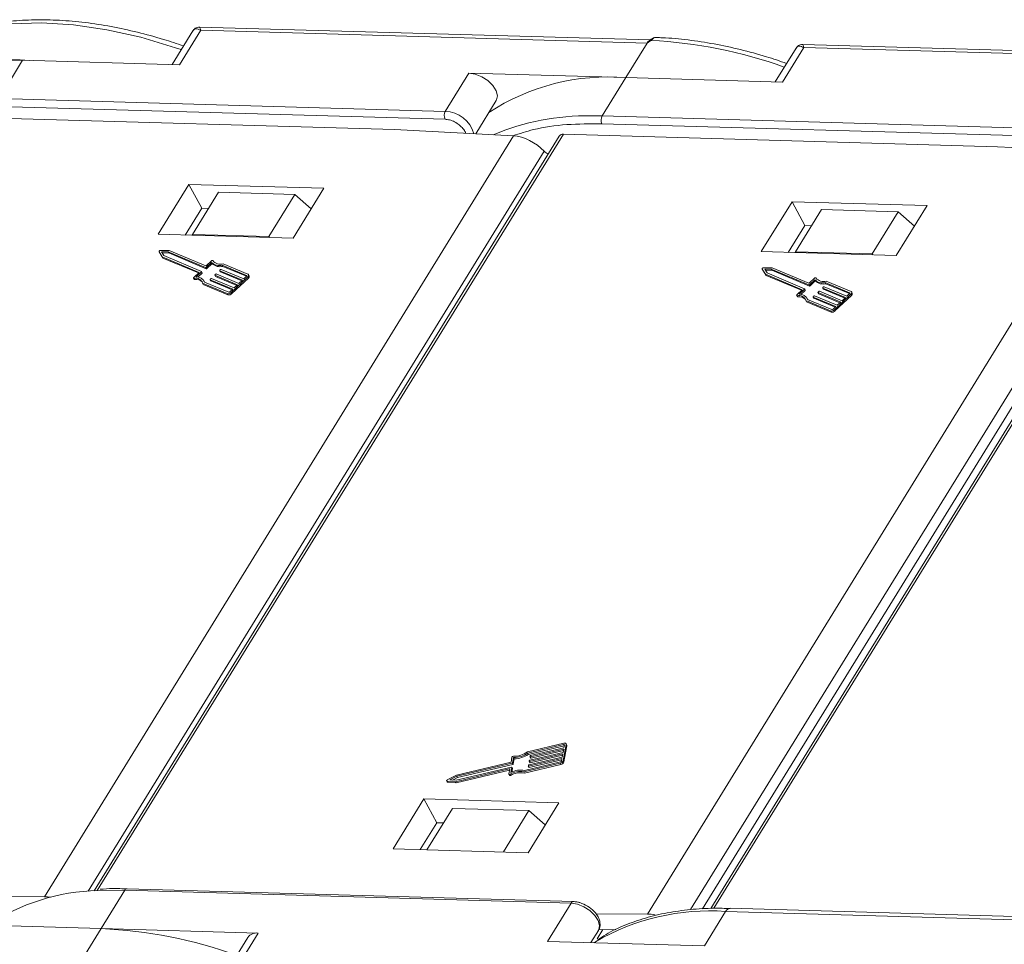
# Model space of a CAD drawing. Header units: millimetres. Extents: x 2552 to 4022, y 535 to 1568.
# Tile 37 of 47: x 3485 to 3547, y 1448 to 1507. Entities that reach past the tile are written whole.
import ezdxf

# ---------------------------------------------------------------- set-up
doc = ezdxf.new("R2010")
doc.units = ezdxf.units.MM

msp = doc.modelspace()

# ---------------------------------------------------------------- linework, layer by layer
at = {"color": 7, "linetype": 'Continuous', "lineweight": 15}
for p, q in [((3524.764, 1505.299), (3496.163, 1506.122)), ((3495.741, 1505.887), (3494.416, 1503.739)), ((3494.89, 1503.725), (3496.239, 1505.914)), ((3496.239, 1505.914), (3524.559, 1505.1)), ((3524.559, 1505.1), (3523.21, 1502.911)), ((3524.798, 1505.266), (3524.559, 1505.1)), ((3534.018, 1504.787), (3532.693, 1502.638)), ((3533.166, 1502.625), (3534.516, 1504.814)), ((3563.041, 1504.199), (3534.44, 1505.021)), ((3534.516, 1504.814), (3562.836, 1504)), ((3483.433, 1501.579), (3484.933, 1504.011)), ((3484.933, 1504.011), (3494.89, 1503.725)), ((3513.253, 1503.197), (3511.753, 1500.765)), ((3523.21, 1502.911), (3513.253, 1503.197)), ((3521.71, 1500.478), (3523.21, 1502.911)), ((3523.21, 1502.911), (3533.166, 1502.625)), ((3483.419, 1501.084), (3511.739, 1500.27)), ((3511.753, 1500.765), (3483.433, 1501.579)), ((3513.685, 1499.344), (3514.987, 1501.456)), ((3480.975, 1500.411), (3508.529, 1499.619)), ((3521.71, 1500.478), (3521.004, 1500.487)), ((3550.03, 1499.664), (3521.71, 1500.478)), ((3521.696, 1499.984), (3550.016, 1499.169)), ((3516.077, 1499.216), (3486.311, 1450.931)), ((3518.992, 1499.202), (3489.466, 1451.305)), ((3489.666, 1451.318), (3519.252, 1499.311)), ((3508.529, 1499.619), (3516.077, 1499.216)), ((3519.252, 1499.311), (3546.806, 1498.519)), ((3546.806, 1498.519), (3554.354, 1498.115)), ((3489.084, 1451.275), (3518.033, 1498.236)), ((3554.354, 1498.115), (3524.588, 1449.83)), ((3558.126, 1498.077), (3528.603, 1450.185)), ((3528.802, 1450.197), (3558.386, 1498.186)), ((3527.322, 1450.112), (3556.31, 1497.136)), ((3556.875, 1496.866), (3528.08, 1450.155)), ((3495.483, 1496.132), (3493.534, 1492.97)), ((3504.053, 1495.886), (3495.483, 1496.132)), ((3495.483, 1496.132), (3496.298, 1494.623)), ((3497.356, 1495.633), (3495.706, 1492.957)), ((3502.212, 1495.493), (3497.356, 1495.633)), ((3500.562, 1492.817), (3502.212, 1495.493)), ((3502.103, 1492.723), (3504.053, 1495.886)), ((3502.212, 1495.493), (3503.249, 1494.582)), ((3533.76, 1495.032), (3531.811, 1491.869)), ((3542.33, 1494.785), (3533.76, 1495.032)), ((3533.76, 1495.032), (3534.575, 1493.523)), ((3540.38, 1491.623), (3542.33, 1494.785)), ((3496.298, 1494.623), (3495.248, 1492.921)), ((3496.726, 1494.611), (3496.298, 1494.623)), ((3535.633, 1494.532), (3533.983, 1491.856)), ((3540.489, 1494.393), (3535.633, 1494.532)), ((3538.839, 1491.717), (3540.489, 1494.393)), ((3540.489, 1494.393), (3541.526, 1493.482)), ((3534.575, 1493.523), (3533.525, 1491.82)), ((3535.003, 1493.51), (3534.575, 1493.523)), ((3493.534, 1492.97), (3502.103, 1492.723)), ((3495.706, 1492.957), (3495.702, 1492.907)), ((3500.562, 1492.817), (3495.706, 1492.957)), ((3500.621, 1492.766), (3500.562, 1492.817)), ((3493.592, 1491.865), (3493.633, 1491.789)), ((3493.593, 1491.863), (3493.795, 1491.536)), ((3493.634, 1491.788), (3493.593, 1491.863)), ((3493.633, 1491.789), (3493.634, 1491.788)), ((3493.634, 1491.788), (3493.836, 1491.46)), ((3494.231, 1491.947), (3493.673, 1491.939)), ((3494.16, 1491.858), (3493.75, 1491.852)), ((3493.75, 1491.852), (3493.898, 1491.611)), ((3493.796, 1491.777), (3494.2, 1491.783)), ((3496.542, 1490.856), (3494.16, 1491.858)), ((3494.2, 1491.783), (3494.16, 1491.858)), ((3494.2, 1491.783), (3496.583, 1490.781)), ((3496.551, 1490.972), (3494.231, 1491.947)), ((3531.811, 1491.869), (3540.38, 1491.623)), ((3533.983, 1491.856), (3533.979, 1491.807)), ((3538.839, 1491.717), (3533.983, 1491.856)), ((3538.897, 1491.666), (3538.839, 1491.717)), ((3493.795, 1491.536), (3496.135, 1490.552)), ((3493.836, 1491.46), (3493.795, 1491.536)), ((3493.836, 1491.46), (3496.092, 1490.512)), ((3493.898, 1491.611), (3496.281, 1490.609)), ((3496.921, 1491.187), (3496.584, 1490.869)), ((3496.907, 1491.282), (3496.592, 1490.984)), ((3496.625, 1490.793), (3496.962, 1491.111)), ((3496.962, 1491.111), (3496.921, 1491.187)), ((3497.009, 1491.285), (3497.003, 1491.296)), ((3497.003, 1491.295), (3497.009, 1491.285)), ((3499.141, 1490.358), (3497.597, 1491.007)), ((3497.638, 1490.932), (3497.597, 1491.007)), ((3499.228, 1490.441), (3497.66, 1491.1)), ((3496.135, 1490.552), (3495.797, 1490.233)), ((3496.279, 1490.58), (3495.942, 1490.262)), ((3496.053, 1490.253), (3496.32, 1490.505)), ((3496.32, 1490.505), (3496.279, 1490.58)), ((3496.328, 1490.528), (3496.287, 1490.604)), ((3496.583, 1490.781), (3496.542, 1490.856)), ((3496.625, 1490.793), (3496.584, 1490.869)), ((3497.131, 1490.374), (3497.172, 1490.298)), ((3498.571, 1489.765), (3497.137, 1490.368)), ((3497.178, 1490.293), (3497.137, 1490.368)), ((3497.139, 1490.397), (3497.183, 1490.438)), ((3497.224, 1490.451), (3498.658, 1489.848)), ((3497.436, 1490.662), (3497.477, 1490.586)), ((3498.876, 1490.053), (3497.442, 1490.656)), ((3497.483, 1490.581), (3497.442, 1490.656)), ((3497.444, 1490.685), (3497.488, 1490.726)), ((3497.483, 1490.581), (3498.833, 1490.013)), ((3497.529, 1490.739), (3498.963, 1490.136)), ((3497.638, 1490.932), (3499.138, 1490.301)), ((3499.307, 1490.333), (3499.266, 1490.408)), ((3531.869, 1490.764), (3531.91, 1490.689)), ((3531.87, 1490.763), (3532.072, 1490.435)), ((3531.911, 1490.688), (3531.87, 1490.763)), ((3531.91, 1490.689), (3531.911, 1490.688)), ((3531.911, 1490.688), (3532.113, 1490.36)), ((3532.508, 1490.847), (3531.95, 1490.839)), ((3532.437, 1490.758), (3532.027, 1490.752)), ((3532.027, 1490.752), (3532.175, 1490.511)), ((3532.072, 1490.435), (3534.411, 1489.452)), ((3532.113, 1490.36), (3532.072, 1490.435)), ((3532.073, 1490.677), (3532.477, 1490.683)), ((3532.175, 1490.511), (3534.558, 1489.509)), ((3534.819, 1489.756), (3532.437, 1490.758)), ((3532.477, 1490.683), (3532.437, 1490.758)), ((3532.477, 1490.683), (3534.86, 1489.68)), ((3534.827, 1489.871), (3532.508, 1490.847)), ((3495.781, 1490.187), (3495.822, 1490.111)), ((3495.855, 1490.097), (3495.815, 1490.173)), ((3496.353, 1489.865), (3497.921, 1489.206)), ((3496.393, 1489.79), (3496.353, 1489.865)), ((3496.393, 1489.79), (3497.962, 1489.13)), ((3496.472, 1489.95), (3496.431, 1490.025)), ((3496.464, 1489.937), (3498.008, 1489.288)), ((3496.826, 1490.086), (3496.867, 1490.01)), ((3498.266, 1489.477), (3496.832, 1490.08)), ((3496.873, 1490.005), (3496.832, 1490.08)), ((3496.834, 1490.109), (3496.878, 1490.15)), ((3496.873, 1490.005), (3498.223, 1489.437)), ((3496.919, 1490.162), (3498.353, 1489.559)), ((3497.178, 1490.293), (3498.528, 1489.725)), ((3498.171, 1489.279), (3499.216, 1490.267)), ((3498.211, 1489.204), (3499.257, 1490.192)), ((3498.353, 1489.559), (3498.571, 1489.765)), ((3498.658, 1489.848), (3498.876, 1490.053)), ((3498.963, 1490.136), (3499.137, 1490.3)), ((3499.156, 1490.331), (3499.141, 1490.358)), ((3499.216, 1490.267), (3499.257, 1490.192)), ((3532.113, 1490.36), (3534.369, 1489.411)), ((3534.86, 1489.68), (3534.819, 1489.756)), ((3535.198, 1490.086), (3534.861, 1489.768)), ((3534.902, 1489.693), (3534.861, 1489.768)), ((3535.184, 1490.182), (3534.869, 1489.884)), ((3534.902, 1489.693), (3535.238, 1490.011)), ((3535.238, 1490.011), (3535.198, 1490.086)), ((3535.286, 1490.185), (3535.28, 1490.195)), ((3535.28, 1490.195), (3535.285, 1490.185)), ((3537.418, 1489.258), (3535.874, 1489.907)), ((3535.915, 1489.832), (3535.874, 1489.907)), ((3535.915, 1489.832), (3537.415, 1489.201)), ((3537.505, 1489.34), (3535.937, 1490)), ((3497.921, 1489.206), (3497.962, 1489.13)), ((3498.091, 1489.313), (3498.266, 1489.477)), ((3498.211, 1489.204), (3498.171, 1489.279)), ((3534.411, 1489.452), (3534.074, 1489.133)), ((3534.556, 1489.48), (3534.219, 1489.162)), ((3534.33, 1489.152), (3534.597, 1489.405)), ((3534.597, 1489.405), (3534.556, 1489.48)), ((3534.605, 1489.428), (3534.564, 1489.503)), ((3535.408, 1489.273), (3535.448, 1489.198)), ((3536.848, 1488.665), (3535.414, 1489.268)), ((3535.455, 1489.192), (3535.414, 1489.268)), ((3535.416, 1489.297), (3535.46, 1489.338)), ((3535.455, 1489.192), (3536.805, 1488.625)), ((3535.501, 1489.35), (3536.935, 1488.747)), ((3535.713, 1489.561), (3535.753, 1489.486)), ((3537.153, 1488.953), (3535.719, 1489.556)), ((3535.76, 1489.481), (3535.719, 1489.556)), ((3535.721, 1489.585), (3535.765, 1489.626)), ((3535.76, 1489.481), (3537.11, 1488.913)), ((3535.806, 1489.638), (3537.24, 1489.035)), ((3536.447, 1488.179), (3537.493, 1489.167)), ((3537.24, 1489.035), (3537.414, 1489.2)), ((3537.433, 1489.23), (3537.418, 1489.258)), ((3537.493, 1489.167), (3537.534, 1489.091)), ((3537.584, 1489.232), (3537.543, 1489.308)), ((3534.058, 1489.086), (3534.098, 1489.011)), ((3534.132, 1488.997), (3534.092, 1489.072)), ((3534.629, 1488.765), (3536.198, 1488.105)), ((3534.67, 1488.689), (3534.629, 1488.765)), ((3534.67, 1488.689), (3536.239, 1488.03)), ((3534.748, 1488.849), (3534.708, 1488.925)), ((3534.741, 1488.837), (3536.285, 1488.188)), ((3535.103, 1488.985), (3535.143, 1488.91)), ((3536.543, 1488.377), (3535.109, 1488.98)), ((3535.15, 1488.904), (3535.109, 1488.98)), ((3535.111, 1489.009), (3535.155, 1489.05)), ((3535.15, 1488.904), (3536.5, 1488.336)), ((3535.196, 1489.062), (3536.63, 1488.459)), ((3536.488, 1488.103), (3537.534, 1489.091)), ((3536.63, 1488.459), (3536.848, 1488.665)), ((3536.935, 1488.747), (3537.153, 1488.953)), ((3536.198, 1488.105), (3536.239, 1488.03)), ((3536.368, 1488.212), (3536.543, 1488.377)), ((3536.488, 1488.103), (3536.447, 1488.179)), ((3519.281, 1460.663), (3516.968, 1460.115)), ((3516.989, 1460.039), (3519.266, 1460.579)), ((3517.03, 1459.964), (3519.306, 1460.503)), ((3519.285, 1460.382), (3517.171, 1459.881)), ((3519.245, 1459.566), (3519.433, 1460.578)), ((3519.306, 1460.503), (3519.266, 1460.579)), ((3519.316, 1460.551), (3519.285, 1460.382)), ((3519.286, 1459.49), (3519.474, 1460.503)), ((3519.467, 1460.552), (3519.426, 1460.628)), ((3519.433, 1460.578), (3519.474, 1460.503)), ((3515.986, 1459.791), (3515.926, 1459.465)), ((3516.031, 1459.429), (3516.091, 1459.755)), ((3516.091, 1459.755), (3516.132, 1459.68)), ((3516.989, 1460.039), (3517.03, 1459.964)), ((3519.176, 1459.791), (3517.061, 1459.29)), ((3517.1, 1459.501), (3519.215, 1460.002)), ((3519.23, 1460.086), (3517.116, 1459.586)), ((3517.138, 1459.853), (3517.13, 1459.811)), ((3517.131, 1459.802), (3517.172, 1459.727)), ((3517.141, 1459.426), (3519.198, 1459.913)), ((3517.155, 1459.796), (3519.269, 1460.297)), ((3517.155, 1459.796), (3517.196, 1459.721)), ((3517.196, 1459.721), (3519.253, 1460.208)), ((3519.215, 1460.002), (3519.176, 1459.791)), ((3519.269, 1460.297), (3519.23, 1460.086)), ((3515.951, 1459.148), (3512.437, 1458.316)), ((3515.926, 1459.465), (3512.476, 1458.647)), ((3512.484, 1458.569), (3515.998, 1459.401)), ((3512.525, 1458.493), (3516.039, 1459.326)), ((3515.916, 1458.808), (3515.976, 1459.134)), ((3516.016, 1459.067), (3515.975, 1459.142)), ((3515.976, 1459.134), (3516.017, 1459.058)), ((3515.998, 1459.401), (3516.039, 1459.326)), ((3516.072, 1459.354), (3516.031, 1459.429)), ((3516.072, 1459.354), (3516.132, 1459.68)), ((3516.734, 1458.85), (3519.047, 1459.398)), ((3516.775, 1458.774), (3519.088, 1459.322)), ((3519.063, 1459.482), (3516.786, 1458.943)), ((3517.028, 1459.262), (3517.021, 1459.22)), ((3517.022, 1459.212), (3517.062, 1459.136)), ((3517.046, 1459.206), (3519.16, 1459.707)), ((3517.046, 1459.206), (3517.086, 1459.13)), ((3517.083, 1459.558), (3517.075, 1459.515)), ((3517.076, 1459.507), (3517.117, 1459.432)), ((3517.086, 1459.13), (3519.143, 1459.618)), ((3517.1, 1459.501), (3517.141, 1459.426)), ((3519.047, 1459.398), (3519.088, 1459.322)), ((3519.16, 1459.707), (3519.129, 1459.538)), ((3519.286, 1459.49), (3519.245, 1459.566)), ((3512.476, 1458.647), (3511.884, 1458.343)), ((3512.049, 1458.345), (3512.484, 1458.569)), ((3512.398, 1458.226), (3515.819, 1459.036)), ((3512.438, 1458.15), (3515.831, 1458.954)), ((3512.484, 1458.569), (3512.525, 1458.493)), ((3515.844, 1459.022), (3515.787, 1458.717)), ((3515.79, 1458.7), (3515.83, 1458.625)), ((3515.839, 1458.998), (3515.819, 1459.036)), ((3515.905, 1458.623), (3515.864, 1458.698)), ((3515.976, 1458.835), (3516.017, 1459.058)), ((3516.775, 1458.774), (3516.734, 1458.85)), ((3511.843, 1458.279), (3511.884, 1458.203)), ((3511.87, 1458.265), (3512.398, 1458.226)), ((3511.91, 1458.189), (3511.87, 1458.265)), ((3511.91, 1458.189), (3512.438, 1458.15)), ((3512.437, 1458.316), (3512.049, 1458.345)), ((3512.212, 1458.332), (3512.525, 1458.493)), ((3512.438, 1458.15), (3512.398, 1458.226)), ((3510.397, 1457.132), (3508.447, 1453.97)), ((3518.966, 1456.886), (3510.397, 1457.132)), ((3510.397, 1457.132), (3511.211, 1455.623)), ((3517.017, 1453.723), (3518.966, 1456.886)), ((3512.209, 1456.535), (3510.59, 1453.908)), ((3512.209, 1456.535), (3517.065, 1456.396)), ((3515.446, 1453.769), (3517.065, 1456.396)), ((3517.065, 1456.396), (3518.103, 1455.485)), ((3510.161, 1453.92), (3511.211, 1455.623)), ((3511.211, 1455.623), (3511.639, 1455.611)), ((3508.447, 1453.97), (3517.017, 1453.723)), ((3489.7, 1451.319), (3491.418, 1451.34)), ((3489.919, 1448.908), (3491.418, 1451.34)), ((3491.418, 1451.34), (3519.738, 1450.526)), ((3519.884, 1450.624), (3491.564, 1451.438)), ((3486.311, 1450.931), (3483.044, 1450.946)), ((3519.738, 1450.526), (3518.239, 1448.093)), ((3524.588, 1449.83), (3521.321, 1449.846)), ((3528.196, 1447.807), (3529.545, 1449.996)), ((3529.545, 1449.996), (3581.533, 1448.502)), ((3581.825, 1448.699), (3529.837, 1450.193)), ((3529.845, 1450.193), (3529.837, 1450.193)), ((3479.962, 1449.194), (3489.919, 1448.908)), ((3489.919, 1448.908), (3488.569, 1446.718)), ((3499.876, 1448.621), (3489.919, 1448.908)), ((3498.526, 1446.432), (3499.876, 1448.621)), ((3520.998, 1448.014), (3521.473, 1448.785)), ((3521.753, 1448.84), (3521.389, 1448.249)), ((3522.576, 1448.836), (3521.485, 1448.841)), ((3499.227, 1448.35), (3497.726, 1445.916)), ((3518.239, 1448.093), (3528.196, 1447.807))]:
    msp.add_line(p, q, dxfattribs=at)
at = {"color": 7, "linetype": 'Continuous', "lineweight": 15, "flags": 128}
for points in [[(3494.999, 1504.684), (3494.633, 1504.81), (3492.434, 1505.467), (3490.269, 1505.951), (3488.16, 1506.256), (3486.131, 1506.38), (3484.204, 1506.321), (3482.4, 1506.08), (3480.737, 1505.659), (3479.235, 1505.062), (3477.909, 1504.297)], [(3524.798, 1505.266), (3524.785, 1505.274), (3524.773, 1505.281), (3524.763, 1505.285), (3524.754, 1505.286), (3524.746, 1505.286), (3524.74, 1505.283), (3524.74, 1505.283)], [(3484.933, 1504.011), (3482.982, 1503.976), (3481.152, 1503.757), (3479.464, 1503.357), (3477.935, 1502.778), (3476.582, 1502.029), (3475.42, 1501.116), (3474.462, 1500.051), (3474.064, 1499.466)], [(3514.987, 1501.456), (3515.007, 1501.491), (3515.06, 1501.763), (3514.977, 1502.081), (3514.766, 1502.411), (3514.451, 1502.717), (3514.066, 1502.966), (3513.652, 1503.132), (3513.253, 1503.197)], [(3493.593, 1491.863), (3493.59, 1491.874), (3493.592, 1491.886), (3493.598, 1491.899), (3493.609, 1491.911), (3493.623, 1491.923), (3493.64, 1491.931), (3493.657, 1491.937), (3493.673, 1491.939)], [(3496.907, 1491.282), (3496.919, 1491.292), (3496.933, 1491.3), (3496.948, 1491.306), (3496.963, 1491.309), (3496.976, 1491.31), (3496.988, 1491.307), (3496.997, 1491.303), (3497.003, 1491.295)], [(3496.281, 1490.609), (3496.284, 1490.607), (3496.287, 1490.605), (3496.288, 1490.601), (3496.289, 1490.597), (3496.288, 1490.593), (3496.286, 1490.589), (3496.283, 1490.585), (3496.279, 1490.58)], [(3497.137, 1490.368), (3497.134, 1490.37), (3497.131, 1490.373), (3497.13, 1490.376), (3497.13, 1490.38), (3497.13, 1490.384), (3497.132, 1490.389), (3497.135, 1490.393), (3497.139, 1490.397)], [(3497.442, 1490.656), (3497.439, 1490.658), (3497.436, 1490.661), (3497.435, 1490.664), (3497.435, 1490.668), (3497.435, 1490.672), (3497.437, 1490.677), (3497.44, 1490.681), (3497.444, 1490.685)], [(3499.228, 1490.441), (3499.249, 1490.428), (3499.264, 1490.412), (3499.272, 1490.392), (3499.274, 1490.369), (3499.269, 1490.344), (3499.257, 1490.318), (3499.24, 1490.292), (3499.216, 1490.267)], [(3531.87, 1490.763), (3531.867, 1490.773), (3531.868, 1490.786), (3531.875, 1490.799), (3531.886, 1490.811), (3531.9, 1490.822), (3531.916, 1490.831), (3531.934, 1490.837), (3531.95, 1490.839)], [(3495.815, 1490.173), (3495.802, 1490.173), (3495.791, 1490.177), (3495.783, 1490.183), (3495.779, 1490.191), (3495.778, 1490.201), (3495.781, 1490.212), (3495.788, 1490.223), (3495.797, 1490.233)], [(3496.481, 1489.93), (3496.481, 1489.931), (3496.472, 1489.95)], [(3496.832, 1490.08), (3496.829, 1490.082), (3496.826, 1490.085), (3496.825, 1490.088), (3496.824, 1490.092), (3496.825, 1490.096), (3496.827, 1490.1), (3496.83, 1490.105), (3496.834, 1490.109)], [(3499.137, 1490.3), (3499.145, 1490.309), (3499.151, 1490.317), (3499.155, 1490.326), (3499.156, 1490.334), (3499.156, 1490.342), (3499.153, 1490.349), (3499.148, 1490.354), (3499.141, 1490.358)], [(3535.184, 1490.182), (3535.196, 1490.191), (3535.21, 1490.199), (3535.225, 1490.205), (3535.24, 1490.209), (3535.253, 1490.209), (3535.265, 1490.207), (3535.274, 1490.202), (3535.28, 1490.195)], [(3534.092, 1489.072), (3534.079, 1489.073), (3534.068, 1489.076), (3534.06, 1489.082), (3534.056, 1489.091), (3534.055, 1489.1), (3534.058, 1489.111), (3534.065, 1489.122), (3534.074, 1489.133)], [(3534.558, 1489.509), (3534.561, 1489.507), (3534.564, 1489.504), (3534.565, 1489.501), (3534.565, 1489.497), (3534.565, 1489.493), (3534.563, 1489.489), (3534.56, 1489.484), (3534.556, 1489.48)], [(3535.414, 1489.268), (3535.411, 1489.27), (3535.408, 1489.273), (3535.407, 1489.276), (3535.406, 1489.28), (3535.407, 1489.284), (3535.409, 1489.288), (3535.412, 1489.293), (3535.416, 1489.297)], [(3535.719, 1489.556), (3535.716, 1489.558), (3535.713, 1489.561), (3535.712, 1489.564), (3535.711, 1489.568), (3535.712, 1489.572), (3535.714, 1489.576), (3535.717, 1489.581), (3535.721, 1489.585)], [(3537.414, 1489.2), (3537.422, 1489.208), (3537.428, 1489.217), (3537.432, 1489.226), (3537.433, 1489.234), (3537.433, 1489.242), (3537.43, 1489.248), (3537.425, 1489.254), (3537.418, 1489.258)], [(3537.505, 1489.34), (3537.526, 1489.328), (3537.541, 1489.312), (3537.549, 1489.292), (3537.551, 1489.269), (3537.546, 1489.244), (3537.534, 1489.218), (3537.516, 1489.192), (3537.493, 1489.167)], [(3534.758, 1488.83), (3534.758, 1488.831), (3534.748, 1488.849)], [(3535.109, 1488.98), (3535.106, 1488.982), (3535.103, 1488.984), (3535.102, 1488.988), (3535.101, 1488.992), (3535.102, 1488.996), (3535.104, 1489), (3535.107, 1489.004), (3535.111, 1489.009)], [(3519.266, 1460.579), (3519.277, 1460.581), (3519.287, 1460.581), (3519.297, 1460.58), (3519.305, 1460.576), (3519.311, 1460.572), (3519.315, 1460.566), (3519.317, 1460.559), (3519.316, 1460.551)], [(3519.281, 1460.663), (3519.315, 1460.669), (3519.346, 1460.67), (3519.375, 1460.665), (3519.398, 1460.656), (3519.416, 1460.642), (3519.428, 1460.623), (3519.434, 1460.602), (3519.433, 1460.578)], [(3517.13, 1459.811), (3517.13, 1459.807), (3517.131, 1459.803), (3517.133, 1459.8), (3517.136, 1459.798), (3517.14, 1459.796), (3517.144, 1459.795), (3517.15, 1459.796), (3517.155, 1459.796)], [(3515.976, 1459.134), (3515.976, 1459.138), (3515.975, 1459.141), (3515.973, 1459.144), (3515.97, 1459.147), (3515.966, 1459.148), (3515.962, 1459.149), (3515.957, 1459.149), (3515.951, 1459.148)], [(3517.021, 1459.22), (3517.02, 1459.216), (3517.021, 1459.212), (3517.023, 1459.209), (3517.026, 1459.207), (3517.03, 1459.206), (3517.035, 1459.205), (3517.04, 1459.205), (3517.046, 1459.206)], [(3517.075, 1459.515), (3517.075, 1459.511), (3517.076, 1459.508), (3517.078, 1459.505), (3517.081, 1459.502), (3517.085, 1459.501), (3517.09, 1459.5), (3517.095, 1459.5), (3517.1, 1459.501)], [(3515.864, 1458.698), (3515.849, 1458.692), (3515.835, 1458.687), (3515.82, 1458.686), (3515.808, 1458.687), (3515.798, 1458.691), (3515.791, 1458.698), (3515.787, 1458.707), (3515.787, 1458.717)], [(3515.819, 1459.036), (3515.824, 1459.037), (3515.83, 1459.037), (3515.834, 1459.036), (3515.838, 1459.035), (3515.841, 1459.032), (3515.843, 1459.029), (3515.844, 1459.026), (3515.844, 1459.022)], [(3515.83, 1458.625), (3515.832, 1458.622), (3515.839, 1458.616), (3515.849, 1458.612), (3515.861, 1458.611), (3515.875, 1458.612), (3515.89, 1458.616), (3515.905, 1458.623)], [(3511.87, 1458.265), (3511.856, 1458.268), (3511.847, 1458.274), (3511.842, 1458.284), (3511.841, 1458.295), (3511.846, 1458.308), (3511.855, 1458.321), (3511.868, 1458.333), (3511.884, 1458.343)], [(3519.738, 1450.526), (3520.137, 1450.461), (3520.552, 1450.295), (3520.937, 1450.046), (3521.252, 1449.74), (3521.462, 1449.41), (3521.545, 1449.092), (3521.493, 1448.82), (3521.473, 1448.785)], [(3529.837, 1450.193), (3529.837, 1450.193), (3529.758, 1450.182), (3529.681, 1450.144), (3529.609, 1450.082), (3529.545, 1449.996)], [(3521.186, 1448.009), (3521.194, 1448.014), (3521.279, 1448.069)]]:
    msp.add_lwpolyline(points, dxfattribs=at)
at = {"color": 7, "linetype": 'Continuous', "lineweight": 15}
for centre, radius, start, end in [((3523.402, 1476.168), 29.131, 70.1967, 87.25372), ((3484.073, 1489.341), 14.715, 84.97362, 121.55231), ((3522.093, 1489.151), 13.805, 85.36159, 123.29608), ((3512.223, 1500.503), 0.538, 150.95613, 205.74517), ((3511.715, 1498.856), 1.909, 15.00955, 88.85439), ((3520.776, 1485.05), 15.439, 89.1542, 112.78373), ((3522.18, 1500.217), 0.538, 150.95613, 205.74517), ((3519.216, 1499.032), 0.282, 82.73307, 142.65777), ((3518.704, 1498.893), 0.939, 224.37893, 243.40631), ((3497.412, 1491.676), 0.693, 224.85727, 285.46591), ((3497.453, 1491.6), 0.693, 224.85727, 285.46591), ((3497.468, 1491.656), 0.588, 217.86047, 289.03364), ((3496.308, 1490.522), 0.021, 304.18773, 16.79947), ((3496.553, 1490.899), 0.0436, 256.65876, 316.22204), ((3496.561, 1491.014), 0.0436, 256.65876, 316.22204), ((3496.593, 1490.823), 0.0436, 256.65876, 316.22204), ((3497.214, 1490.408), 0.0436, 76.65876, 136.22204), ((3497.487, 1490.592), 0.0121, 209.18743, 249.41863), ((3497.519, 1490.696), 0.0436, 76.65876, 136.22204), ((3495.915, 1489.724), 0.459, 17.87163, 102.66726), ((3495.849, 1490.13), 0.0337, 214.61981, 280.50709), ((3495.933, 1489.556), 0.547, 42.50939, 98.19588), ((3495.997, 1489.768), 0.497, 19.88446, 96.34019), ((3496.877, 1490.016), 0.0121, 209.18743, 249.41863), ((3496.909, 1490.12), 0.0436, 76.65876, 136.22204), ((3497.182, 1490.304), 0.0121, 209.18743, 249.41863), ((3499.186, 1490.296), 0.126, 304.18773, 16.79947), ((3534.829, 1489.798), 0.0436, 256.65876, 316.22204), ((3534.837, 1489.914), 0.0436, 256.65876, 316.22204), ((3535.689, 1490.575), 0.693, 224.85727, 285.46591), ((3535.73, 1490.5), 0.693, 224.85727, 285.46591), ((3535.745, 1490.556), 0.588, 217.86047, 289.03364), ((3497.982, 1489.46), 0.262, 256.65876, 316.22204), ((3498.022, 1489.385), 0.262, 256.65876, 316.22204), ((3498.028, 1489.373), 0.0872, 256.65876, 316.22204), ((3534.274, 1488.668), 0.497, 19.88446, 96.34019), ((3534.585, 1489.422), 0.021, 304.18773, 16.79947), ((3534.87, 1489.723), 0.0436, 256.65876, 316.22204), ((3535.459, 1489.204), 0.0121, 209.18743, 249.41863), ((3535.491, 1489.308), 0.0436, 76.65876, 136.22204), ((3535.764, 1489.492), 0.0121, 209.18743, 249.41863), ((3535.796, 1489.596), 0.0436, 76.65876, 136.22204), ((3537.463, 1489.196), 0.126, 304.18773, 16.79947), ((3534.192, 1488.624), 0.459, 17.87163, 102.66726), ((3534.126, 1489.03), 0.0337, 214.61981, 280.50709), ((3534.21, 1488.456), 0.547, 42.50939, 98.19588), ((3535.154, 1488.916), 0.0121, 209.18743, 249.41863), ((3535.186, 1489.02), 0.0436, 76.65876, 136.22204), ((3536.258, 1488.36), 0.262, 256.65876, 316.22204), ((3536.299, 1488.284), 0.262, 256.65876, 316.22204), ((3536.305, 1488.272), 0.0872, 256.65876, 316.22204), ((3519.403, 1460.519), 0.0725, 347.28267, 27.51386), ((3516.07, 1459.76), 0.0895, 85.73675, 159.43857), ((3516.15, 1461.23), 1.383, 266.96732, 306.27921), ((3516.074, 1461.371), 1.616, 270.62184, 304.50109), ((3516.114, 1461.296), 1.616, 270.62184, 304.50109), ((3517.179, 1459.838), 0.0436, 100.47925, 160.04254), ((3515.99, 1459.444), 0.0436, 280.47925, 340.04254), ((3516.031, 1459.369), 0.0436, 280.47925, 340.04254), ((3517.069, 1459.247), 0.0436, 100.47925, 160.04254), ((3517.078, 1459.15), 0.021, 219.90183, 292.51357), ((3517.124, 1459.543), 0.0436, 100.47925, 160.04254), ((3517.133, 1459.445), 0.021, 219.90183, 292.51357), ((3517.188, 1459.74), 0.021, 219.90183, 292.51357), ((3518.999, 1459.655), 0.262, 280.47925, 340.04254), ((3519.047, 1459.568), 0.0872, 280.47925, 340.04254), ((3519.04, 1459.58), 0.262, 280.47925, 340.04254), ((3516.488, 1457.687), 1.188, 78.0397, 121.68332), ((3516.528, 1457.612), 1.188, 78.0397, 121.68332), ((3516.542, 1457.639), 1.326, 79.41771, 118.19154), ((3516.005, 1459.061), 0.0121, 347.28267, 27.51386), ((3511.909, 1458.219), 0.0299, 212.24433, 271.76784), ((3489.998, 1438.216), 13.107, 91.29889, 123.70913), ((3491.577, 1451.263), 0.176, 94.04353, 153.96822), ((3519.891, 1450.457), 0.167, 91.72755, 155.67057), ((3528.583, 1435.431), 14.598, 86.22155, 120.02369), ((3488.551, 1419.233), 29.706, 70.37766, 87.36022), ((3499.773, 1447.955), 0.674, 81.23173, 144.1591)]:
    msp.add_arc(centre, radius, start, end, dxfattribs=at)
for centre, major_axis, ratio, start_param, end_param in [((3516.837, 1497.807), (-1.644, 1.068), 0.560949, 4.308917, 5.511142), ((3487.071, 1449.522), (-1.694, 0.987), 0.593358, 5.251528, 5.483017), ((3525.348, 1448.422), (-1.694, 0.987), 0.593358, 5.19408, 5.483017)]:
    msp.add_ellipse(centre, major_axis=major_axis, ratio=ratio, start_param=start_param, end_param=end_param, dxfattribs=at)
for points, knots in [([(3495.144, 1504.92), (3494.72, 1505.064), (3493.74, 1505.396), (3492.206, 1505.808), (3490.544, 1506.168), (3488.891, 1506.421), (3487.263, 1506.566), (3485.677, 1506.596), (3484.145, 1506.508), (3482.68, 1506.3), (3481.292, 1505.97), (3479.995, 1505.512), (3478.901, 1505.001), (3478.299, 1504.589), (3478.049, 1504.418)], [0, 0, 0, 0, 0.063636, 0.146679, 0.231293, 0.317058, 0.403683, 0.490981, 0.578842, 0.667217, 0.756124, 0.845654, 0.935986, 1, 1, 1, 1]), ([(3496.239, 1505.914), (3496.128, 1505.96), (3495.957, 1506.031), (3495.801, 1505.978), (3495.744, 1505.888), (3495.718, 1505.847)], [0, 0, 0, 0, 0.498413, 0.772928, 1, 1, 1, 1]), ([(3496.161, 1506.122), (3496.11, 1506.119), (3496.023, 1506.114), (3495.877, 1506.047), (3495.809, 1505.971), (3495.773, 1505.93)], [0, 0, 0, 0, 0.389383, 0.666862, 1, 1, 1, 1]), ([(3496.162, 1506.117), (3496.162, 1506.118), (3496.162, 1506.137), (3496.18, 1506.071), (3496.219, 1505.967), (3496.239, 1505.914)], [0, 0, 0, 0, 0.044563, 0.521846, 1, 1, 1, 1]), ([(3525.128, 1505.457), (3525.094, 1505.455), (3525.019, 1505.451), (3524.884, 1505.393), (3524.795, 1505.325), (3524.74, 1505.283)], [0, 0, 0, 0, 0.248163, 0.537272, 1, 1, 1, 1]), ([(3525.162, 1505.458), (3525.158, 1505.459), (3525.127, 1505.468), (3525.062, 1505.45), (3524.972, 1505.411), (3524.884, 1505.347), (3524.825, 1505.292), (3524.798, 1505.266)], [0, 0, 0, 0, 0.033992, 0.286482, 0.532876, 0.786159, 1, 1, 1, 1]), ([(3533.417, 1503.813), (3532.989, 1503.958), (3532.006, 1504.292), (3530.469, 1504.704), (3528.806, 1505.065), (3527.157, 1505.312), (3525.935, 1505.44), (3525.287, 1505.448), (3525.161, 1505.45)], [0, 0, 0, 0, 0.150883, 0.346279, 0.545372, 0.747172, 0.950998, 1, 1, 1, 1]), ([(3524.746, 1505.286), (3524.735, 1505.278), (3524.715, 1505.264), (3524.695, 1505.248), (3524.685, 1505.241)], [0, 0, 0, 0, 0.518796, 1, 1, 1, 1]), ([(3534.516, 1504.814), (3534.405, 1504.86), (3534.233, 1504.93), (3534.078, 1504.877), (3534.021, 1504.787), (3533.995, 1504.746)], [0, 0, 0, 0, 0.498413, 0.772928, 1, 1, 1, 1]), ([(3534.438, 1505.021), (3534.387, 1505.019), (3534.3, 1505.014), (3534.153, 1504.947), (3534.086, 1504.871), (3534.049, 1504.829)], [0, 0, 0, 0, 0.3893829, 0.6668621, 1, 1, 1, 1]), ([(3534.439, 1505.016), (3534.439, 1505.018), (3534.438, 1505.037), (3534.456, 1504.971), (3534.496, 1504.866), (3534.516, 1504.814)], [0, 0, 0, 0, 0.044563, 0.521846, 1, 1, 1, 1]), ([(3511.739, 1500.27), (3511.835, 1500.26), (3512.031, 1500.239), (3512.353, 1500.107), (3512.651, 1499.915), (3512.882, 1499.684), (3513.018, 1499.496), (3513.04, 1499.398), (3513.045, 1499.378)], [0, 0, 0, 0, 0.185868, 0.382305, 0.578742, 0.76461, 0.950478, 1, 1, 1, 1]), ([(3516.047, 1499.217), (3516.472, 1499.358), (3517.52, 1499.705), (3519.417, 1499.973), (3520.944, 1499.98), (3521.696, 1499.984)], [0, 0, 0, 0, 0.256961, 0.634153, 1, 1, 1, 1]), ([(3491.572, 1451.425), (3491.257, 1451.437), (3490.668, 1451.462), (3490.116, 1451.422), (3489.858, 1451.404)], [0, 0, 0, 0, 0.533839, 1, 1, 1, 1]), ([(3520.783, 1450.334), (3520.624, 1450.417), (3520.403, 1450.532), (3520.097, 1450.609), (3519.96, 1450.615), (3519.886, 1450.618)], [0, 0, 0, 0, 0.538027, 0.74783, 1, 1, 1, 1]), ([(3521.463, 1448.789), (3521.476, 1448.805), (3521.567, 1448.909), (3521.599, 1449.186), (3521.535, 1449.505), (3521.383, 1449.782), (3521.158, 1450.066), (3520.928, 1450.23), (3520.783, 1450.334)], [0, 0, 0, 0, 0.0366295, 0.2407402, 0.4514382, 0.5977601, 0.7476956, 1, 1, 1, 1]), ([(3529.844, 1450.18), (3529.505, 1450.19), (3528.632, 1450.217), (3527.291, 1450.127), (3525.824, 1449.923), (3524.435, 1449.592), (3523.14, 1449.133), (3522.132, 1448.669), (3521.607, 1448.314), (3521.436, 1448.198)], [0, 0, 0, 0, 0.102044, 0.263482, 0.425867, 0.589227, 0.753733, 0.919712, 1, 1, 1, 1])]:
    msp.add_open_spline(points, degree=3, knots=knots, dxfattribs=at)
msp.add_open_spline([(3524.559, 1505.1), (3524.585, 1505.138), (3524.638, 1505.213), (3524.702, 1505.252), (3524.734, 1505.271)], degree=3, dxfattribs=at)

doc.saveas('drawing.dxf')
